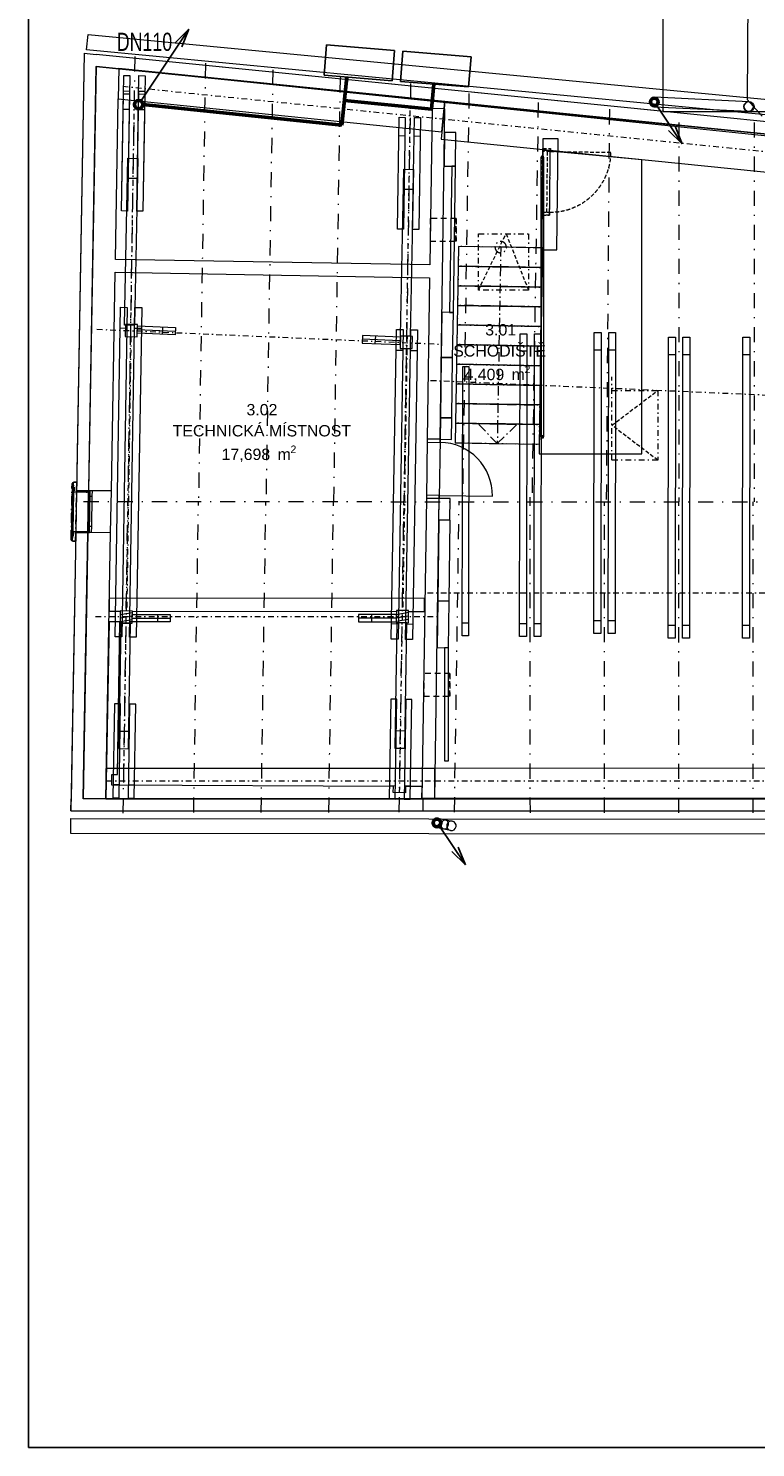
# Model space of a CAD drawing. Header units: millimetres. Extents: x 28262 to 240133, y -152087 to 56534.
# Tile 14 of 107: x 87129 to 96715, y -87529 to -68806. Entities that reach past the tile are written whole.
import ezdxf

# ---------------------------------------------------------------- set-up
doc = ezdxf.new("R2010")
doc.units = ezdxf.units.MM
doc.header["$MEASUREMENT"] = 0
for name, pattern in [('Čerchovaná', [450, 200, -117.5, 15, -117.5]), ('Čerchovaná M', [225, 125, -42.5, 15, -42.5]), ('Čerchovaná S', [175, 75, -42.5, 15, -42.5]), ('čárkovaná 3', [75, 50, -25]), ('Čárkovaná S', [125, 75, -50])]:
    doc.linetypes.add(name, pattern=pattern)
doc.layers.get('0').update_dxf_attribs({"lineweight": 9})
for name, color, linetype, lineweight in [('--KANAL', 6, 'Continuous', 50), ('--KANAL_DEST', 5, 'Continuous', 50), ('--KANAL_POPIS', 7, 'Continuous', 25), ('--písmo', 7, 'Continuous', 25), ('9._POHLED ZÁPADNÍ_1_2D prvky - obecné', 7, 'Continuous', 9), ('9._POHLED ZÁPADNÍ_1_Interiér - schodiště', 7, 'Continuous', 9), ('9._POHLED ZÁPADNÍ_1_Konstrukce - krov', 9, 'Continuous', 9), ('9._POHLED ZÁPADNÍ_1_Konstrukce - nosné', 9, 'Continuous', 9), ('9._POHLED ZÁPADNÍ_1_LINEA_TABLA', 9, 'Continuous', 9), ('9._POHLED ZÁPADNÍ_1_Nové_3D prvky fasada stavajici', 7, 'Continuous', 9), ('9._POHLED ZÁPADNÍ_1_Nové_Konstrukce - krov', 9, 'Continuous', 9), ('9._POHLED ZÁPADNÍ_1_Nové_Konstrukce - nosné', 7, 'Continuous', 9), ('9._POHLED ZÁPADNÍ_1_Nové_Kresby a obrázky', 9, 'Continuous', 9), ('9._POHLED ZÁPADNÍ_1_Nové_Otvory – Okna', 7, 'Continuous', 9), ('9._POHLED ZÁPADNÍ_1_Nové_Situace - terén', 7, 'Continuous', 9), ('9._POHLED ZÁPADNÍ_1_Nové_VÝTAH VAR 1', 7, 'Continuous', 9), ('9._POHLED ZÁPADNÍ_1_Otvory – Dveře', 7, 'Continuous', 9), ('9._POHLED ZÁPADNÍ_1_Výplně – Řezové', 7, 'Continuous', 9), ('9._POHLED ZÁPADNÍ_1_VÝTAH VAR 1', 7, 'Continuous', 9), ('9._POHLED ZÁPADNÍ_1_Zóny', 7, 'Continuous', 9)]:
    doc.layers.add(name, color=color, linetype=linetype, lineweight=lineweight)
doc.styles.add('GENEROVANÝ_STYL_1', font='arial.ttf')
doc.styles.add('styl2', font='ARIALUNI.ttf', dxfattribs={"width": 0.7, "height": 30})

msp = doc.modelspace()

# ---------------------------------------------------------------- linework, layer by layer
at = {"layer": '--KANAL'}
for p, q in [((91263, -70082), (91328, -69448)), ((92444, -69870), (92475, -69542)), ((88637, -69811), (91263, -70082)), ((91297, -69756), (92444, -69870))]:
    msp.add_line(p, q, dxfattribs=at)
msp.add_circle((88582, -69811), 55, dxfattribs=at)
at = {"layer": '--KANAL_DEST'}
for centre in [(95379, -69777), (92514, -79288)]:
    msp.add_circle(centre, 50, dxfattribs=at)
at = {"layer": '--KANAL_POPIS'}
for p, q in [((88613, -69765), (89245, -68818)), ((89245, -68818), (89066, -68995)), ((89245, -68818), (89150, -69051)), ((91060, -69025), (91028, -69423)), ((91957, -69097), (91060, -69025)), ((91925, -69496), (91957, -69097)), ((92067, -69108), (92035, -69507)), ((92964, -69181), (92067, -69108)), ((92932, -69579), (92964, -69181)), ((91028, -69423), (91925, -69496)), ((92035, -69507), (92932, -69579)), ((95407, -69819), (95748, -70330)), ((95748, -70330), (95568, -70153)), ((95748, -70330), (95653, -70096)), ((92550, -79329), (92891, -79840)), ((92891, -79840), (92712, -79663)), ((92891, -79840), (92796, -79607))]:
    msp.add_line(p, q, dxfattribs=at)
at = {"layer": '--písmo'}
for p, q in [((87129, -57829), (87129, -87529)), ((87129, -87529), (129129, -87529))]:
    msp.add_line(p, q, dxfattribs=at)
for p, q in [((88321, -69335), (88314, -69736)), ((92621, -69771), (88321, -69335)), ((88314, -69736), (92581, -70169)), ((92621, -69771), (92571, -70268)), ((92581, -70169), (92621, -69771)), ((97388, -70254), (92621, -69771)), ((92571, -70268), (97390, -70756)), ((93911, -70263), (93895, -71726)), ((94111, -70265), (93911, -70263)), ((94095, -71728), (94111, -70265)), ((92801, -71683), (92796, -71942)), ((93910, -71702), (92801, -71683)), ((93906, -71961), (93910, -71702)), ((93895, -71726), (94095, -71728)), ((92796, -71942), (92791, -72201)), ((92796, -71942), (93906, -71961)), ((93906, -71961), (92796, -71942)), ((93901, -72220), (93906, -71961)), ((92791, -72201), (92787, -72460)), ((92791, -72201), (93901, -72220)), ((93901, -72220), (92791, -72201)), ((93897, -72479), (93901, -72220)), ((92787, -72460), (92782, -72718)), ((92787, -72460), (93897, -72479)), ((93897, -72479), (92787, -72460)), ((93892, -72738), (93897, -72479)), ((88408, -72711), (88405, -72871)), ((88568, -72713), (88408, -72711)), ((88565, -72873), (88568, -72713)), ((92782, -72718), (92778, -72977)), ((92782, -72718), (93892, -72738)), ((93892, -72738), (92782, -72718)), ((93888, -72997), (93892, -72738)), ((88405, -72871), (88565, -72873)), ((92033, -72868), (92030, -73028)), ((92193, -72871), (92033, -72868)), ((92190, -73031), (92193, -72871)), ((92778, -72977), (92773, -73236)), ((92778, -72977), (93888, -72997)), ((93888, -72997), (92778, -72977)), ((93883, -73256), (93888, -72997)), ((92030, -73028), (92190, -73031)), ((92773, -73236), (92769, -73495)), ((92773, -73236), (93883, -73256)), ((93883, -73256), (92773, -73236)), ((93878, -73515), (93883, -73256)), ((92769, -73495), (92764, -73754)), ((92769, -73495), (93878, -73515)), ((93878, -73515), (92769, -73495)), ((93874, -73774), (93878, -73515)), ((92764, -73754), (92760, -74013)), ((92764, -73754), (93874, -73774)), ((93874, -73774), (92764, -73754)), ((93869, -74033), (93874, -73774)), ((92760, -74013), (92755, -74272)), ((92760, -74013), (93869, -74033)), ((93869, -74033), (92760, -74013)), ((93865, -74292), (93869, -74033)), ((92755, -74272), (93865, -74292)), ((87712, -74802), (87705, -74811)), ((87705, -74811), (87705, -74821)), ((87705, -74821), (87711, -74830)), ((87711, -74830), (87722, -74834)), ((87722, -74799), (87712, -74802)), ((87722, -74834), (87721, -74859)), ((87721, -74859), (87733, -74859)), ((87766, -74793), (87722, -74792)), ((87722, -74792), (87722, -74799)), ((87733, -74859), (87732, -74907)), ((87764, -74907), (87766, -74793)), ((87723, -74907), (87722, -74919)), ((87722, -74919), (87941, -74923)), ((87732, -74907), (87723, -74907)), ((87941, -74910), (87764, -74907)), ((87941, -74923), (87941, -74910)), ((87932, -75448), (87713, -75444)), ((87713, -75444), (87713, -75457)), ((87932, -75460), (87932, -75448)), ((87699, -75532), (87693, -75541)), ((87693, -75541), (87693, -75552)), ((87693, -75552), (87699, -75561)), ((87710, -75529), (87699, -75532)), ((87699, -75561), (87709, -75564)), ((87709, -75564), (87709, -75571)), ((87709, -75571), (87752, -75572)), ((87721, -75505), (87710, -75504)), ((87710, -75504), (87710, -75529)), ((87713, -75457), (87722, -75457)), ((87722, -75457), (87721, -75505)), ((87752, -75572), (87754, -75457)), ((87754, -75457), (87932, -75460)), ((88341, -76491), (88339, -76651)), ((88501, -76494), (88341, -76491)), ((88499, -76654), (88501, -76494)), ((91981, -76485), (91978, -76645)), ((92141, -76487), (91981, -76485)), ((92138, -76647), (92141, -76487)), ((88339, -76651), (88499, -76654)), ((91978, -76645), (92138, -76647)), ((92487, -78569), (88150, -78570)), ((88150, -78570), (88150, -78970)), ((92487, -78969), (92487, -78569)), ((88150, -78970), (92487, -78969)), ((108013, -78967), (92327, -78967)), ((92327, -78967), (92327, -79127)), ((108013, -78967), (92327, -78967)), ((92327, -78967), (92327, -79127)), ((92327, -79127), (108013, -79127)), ((92327, -79127), (108013, -79127))]:
    msp.add_line(p, q)
at = {"layer": '9._POHLED ZÁPADNÍ_1_2D prvky - obecné', "linetype": 'Continuous'}
for p, q in [((88021, -69305), (97303, -70269)), ((88151, -78972), (107842, -78966))]:
    msp.add_line(p, q, dxfattribs=at)
at = {"layer": '9._POHLED ZÁPADNÍ_1_2D prvky - obecné', "linetype": 'Čerchovaná'}
msp.add_line((87857, -75047), (107975, -75060), dxfattribs=at)
at = {"layer": '9._POHLED ZÁPADNÍ_1_Interiér - schodiště', "linetype": 'Čerchovaná M'}
for p, q in [((92801, -71683), (92796, -71942)), ((93910, -71702), (92801, -71683)), ((93355, -71692), (93351, -71951)), ((93355, -71692), (93351, -71951)), ((93906, -71961), (93910, -71702)), ((92796, -71942), (92791, -72201)), ((92796, -71942), (93906, -71961)), ((93906, -71961), (92796, -71942)), ((93351, -71951), (93314, -74023)), ((93351, -71951), (93314, -74023)), ((93901, -72220), (93906, -71961)), ((92791, -72201), (92787, -72460)), ((92791, -72201), (93901, -72220)), ((93901, -72220), (92791, -72201)), ((93897, -72479), (93901, -72220)), ((92787, -72460), (92782, -72718)), ((92787, -72460), (93897, -72479)), ((93897, -72479), (92787, -72460)), ((93892, -72738), (93897, -72479)), ((92782, -72718), (92778, -72977)), ((92782, -72718), (93892, -72738)), ((93892, -72738), (92782, -72718)), ((93888, -72997), (93892, -72738)), ((92778, -72977), (92773, -73236)), ((92778, -72977), (93888, -72997)), ((93888, -72997), (92778, -72977)), ((93883, -73256), (93888, -72997)), ((92773, -73236), (92769, -73495)), ((92773, -73236), (93883, -73256)), ((93883, -73256), (92773, -73236)), ((93878, -73515), (93883, -73256)), ((92769, -73495), (92764, -73754)), ((92769, -73495), (93878, -73515)), ((93878, -73515), (92769, -73495)), ((93874, -73774), (93878, -73515)), ((92764, -73754), (92760, -74013)), ((92764, -73754), (93874, -73774)), ((93874, -73774), (92764, -73754)), ((93869, -74033), (93874, -73774)), ((92760, -74013), (92755, -74272)), ((92760, -74013), (93869, -74033)), ((93869, -74033), (92760, -74013)), ((93310, -74282), (93064, -74028)), ((93310, -74282), (93064, -74028)), ((93314, -74023), (93310, -74282)), ((93314, -74023), (93310, -74282)), ((93564, -74036), (93310, -74282)), ((93564, -74036), (93310, -74282)), ((93865, -74292), (93869, -74033)), ((92755, -74272), (93865, -74292))]:
    msp.add_line(p, q, dxfattribs=at)
for start, end in [(0, 180), (0, 180), (180, 0), (180, 0)]:
    msp.add_arc((93355, -71692), 75, start, end, dxfattribs=at)
at = {"layer": '9._POHLED ZÁPADNÍ_1_Konstrukce - krov', "linetype": 'Čerchovaná'}
for p, q in [((88532, -69176), (88439, -75050)), ((89463, -69266), (89371, -75048)), ((90351, -69351), (90260, -75049)), ((91239, -69453), (91151, -75049)), ((92168, -69534), (92080, -75044)), ((88379, -79160), (88441, -75050)), ((89309, -79151), (89371, -75048)), ((90198, -79151), (90260, -75048)), ((91089, -79152), (91151, -75049)), ((92018, -79147), (92080, -75044))]:
    msp.add_line(p, q, dxfattribs=at)
at = {"layer": '9._POHLED ZÁPADNÍ_1_Konstrukce - krov', "linetype": 'Continuous'}
for p, q in [((88357, -71214), (88387, -69426)), ((88387, -69426), (88467, -69427)), ((88467, -69427), (88437, -71216)), ((88557, -71218), (88587, -69429)), ((88587, -69429), (88667, -69430)), ((88667, -69430), (88637, -71219)), ((88357, -71214), (88383, -69631)), ((88383, -69631), (88463, -69632)), ((88463, -69632), (88437, -71216)), ((88557, -71218), (88583, -69634)), ((88583, -69634), (88663, -69635)), ((88663, -69635), (88637, -71219)), ((88463, -69673), (88383, -69672)), ((88663, -69677), (88583, -69675)), ((88459, -69878), (88379, -69877)), ((88659, -69882), (88579, -69880)), ((91994, -71454), (92018, -69979)), ((92018, -69979), (92098, -69980)), ((92098, -69980), (92074, -71456)), ((92194, -71458), (92218, -69982)), ((92218, -69982), (92298, -69983)), ((92298, -69983), (92274, -71459)), ((92094, -70226), (92014, -70225)), ((92294, -70230), (92214, -70228)), ((88397, -72720), (88440, -70520)), ((88440, -70520), (88570, -70523)), ((88570, -70523), (88527, -72722)), ((92034, -72864), (92077, -70665)), ((92077, -70665), (92207, -70667)), ((92207, -70667), (92164, -72867)), ((88565, -70788), (88435, -70785)), ((92202, -70932), (92072, -70930)), ((88437, -71216), (88357, -71214)), ((88437, -71216), (88357, -71214)), ((88437, -71216), (88357, -71214)), ((88437, -71216), (88357, -71214)), ((88637, -71219), (88557, -71218)), ((88637, -71219), (88557, -71218)), ((88637, -71219), (88557, -71218)), ((88637, -71219), (88557, -71218)), ((92074, -71456), (91994, -71454)), ((92074, -71456), (91994, -71454)), ((92274, -71459), (92194, -71458)), ((92274, -71459), (92194, -71458)), ((88271, -76833), (88343, -72485)), ((88343, -72485), (88433, -72486)), ((88433, -72486), (88361, -76834)), ((88461, -76836), (88533, -72488)), ((88533, -72488), (88623, -72489)), ((88623, -72489), (88551, -76837)), ((88428, -72763), (88338, -72762)), ((88527, -72722), (88397, -72720)), ((88408, -72711), (88405, -72871)), ((88568, -72713), (88408, -72711)), ((88618, -72767), (88528, -72765)), ((88563, -72828), (88567, -72728)), ((89062, -72850), (88563, -72828)), ((88565, -72873), (88568, -72713)), ((88565, -72778), (89064, -72800)), ((88567, -72728), (89067, -72750)), ((88897, -72743), (88893, -72843)), ((89067, -72750), (89062, -72850)), ((91912, -76863), (91980, -72779)), ((91980, -72779), (92070, -72780)), ((92070, -72780), (92002, -76865)), ((92102, -76866), (92170, -72782)), ((92170, -72782), (92260, -72783)), ((92260, -72783), (92192, -76868)), ((88405, -72871), (88565, -72873)), ((91533, -72857), (91529, -72957)), ((91529, -72957), (92028, -72978)), ((92031, -72928), (91531, -72907)), ((92033, -72878), (91533, -72857)), ((91703, -72864), (91698, -72964)), ((92028, -72978), (92033, -72878)), ((92033, -72868), (92030, -73028)), ((92193, -72871), (92033, -72868)), ((92164, -72867), (92034, -72864)), ((92190, -73031), (92193, -72871)), ((92065, -73057), (91975, -73056)), ((92030, -73028), (92190, -73031)), ((92255, -73061), (92165, -73059)), ((88341, -76491), (88339, -76651)), ((88501, -76494), (88341, -76491)), ((88499, -76654), (88501, -76494)), ((88499, -76536), (88999, -76536)), ((88499, -76636), (88499, -76536)), ((88829, -76536), (88829, -76636)), ((88999, -76536), (88999, -76636)), ((91980, -76536), (91480, -76536)), ((91480, -76536), (91480, -76636)), ((91650, -76536), (91650, -76636)), ((91981, -76485), (91978, -76645)), ((91980, -76636), (91980, -76536)), ((92141, -76487), (91981, -76485)), ((92138, -76647), (92141, -76487)), ((88364, -76634), (88274, -76633)), ((88347, -76652), (88321, -78307)), ((88339, -76651), (88499, -76654)), ((88477, -76654), (88347, -76652)), ((88451, -78309), (88477, -76654)), ((88554, -76637), (88464, -76636)), ((88499, -76586), (88999, -76586)), ((88999, -76636), (88499, -76636)), ((91980, -76586), (91480, -76586)), ((91480, -76636), (91980, -76636)), ((92006, -76665), (91916, -76663)), ((91986, -76646), (91961, -78300)), ((91978, -76645), (92138, -76647)), ((92116, -76648), (91986, -76646)), ((92091, -78302), (92116, -76648)), ((92196, -76668), (92106, -76666)), ((88361, -76834), (88271, -76833)), ((88551, -76837), (88461, -76836)), ((92002, -76865), (91912, -76863)), ((92192, -76868), (92102, -76866)), ((91905, -77655), (91883, -78971)), ((91985, -77657), (91905, -77655)), ((91985, -77657), (91905, -77655)), ((91963, -78973), (91985, -77657)), ((92105, -77658), (92083, -78975)), ((92185, -77660), (92105, -77658)), ((92185, -77660), (92105, -77658)), ((92163, -78976), (92185, -77660)), ((88264, -77716), (88244, -78955)), ((88344, -77718), (88264, -77716)), ((88344, -77718), (88264, -77716)), ((88324, -78956), (88344, -77718)), ((88464, -77720), (88444, -78958)), ((88544, -77721), (88464, -77720)), ((88544, -77721), (88464, -77720)), ((88524, -78959), (88544, -77721)), ((92094, -78076), (91964, -78074)), ((88455, -78082), (88325, -78080)), ((88321, -78307), (88451, -78309)), ((91961, -78300), (92091, -78302)), ((88326, -78785), (88246, -78783)), ((88526, -78788), (88446, -78787)), ((91966, -78801), (91886, -78800)), ((92166, -78804), (92086, -78803)), ((88244, -78955), (88324, -78956)), ((88444, -78958), (88524, -78959)), ((91883, -78971), (91963, -78973)), ((92083, -78975), (92163, -78976))]:
    msp.add_line(p, q, dxfattribs=at)
at = {"layer": '9._POHLED ZÁPADNÍ_1_Konstrukce - krov', "linetype": 'Čerchovaná S'}
for p, q in [((88372, -69570), (92674, -70007)), ((88522, -69756), (88382, -78755)), ((92159, -69888), (92019, -78887)), ((88033, -72775), (92577, -72972)), ((88481, -72872), (88425, -76492)), ((92121, -72866), (92064, -76485)), ((88015, -76566), (92521, -76566)), ((88156, -78734), (92491, -78734))]:
    msp.add_line(p, q, dxfattribs=at)
at = {"layer": '9._POHLED ZÁPADNÍ_1_Konstrukce - nosné', "linetype": 'Continuous'}
for p, q in [((88021, -69305), (87923, -74903)), ((88021, -69305), (88321, -69335)), ((88321, -69335), (88314, -69736)), ((88321, -69335), (88314, -69736)), ((92621, -69771), (88321, -69335)), ((88276, -71854), (88314, -69736)), ((88314, -69736), (92581, -70169)), ((92450, -69863), (92420, -71927)), ((92620, -69865), (92450, -69863)), ((92556, -74227), (92620, -69865)), ((92615, -70179), (92609, -70623)), ((92765, -70181), (92615, -70179)), ((92759, -70625), (92765, -70181)), ((93911, -70263), (93895, -71726)), ((94095, -71728), (94111, -70265)), ((92609, -70623), (92759, -70625)), ((92420, -71927), (88276, -71854)), ((88223, -74908), (88273, -72024)), ((88273, -72024), (92417, -72097)), ((92417, -72097), (92386, -74225)), ((92581, -72551), (92572, -73146)), ((92731, -72554), (92581, -72551)), ((92722, -73148), (92731, -72554)), ((92572, -73146), (92722, -73148)), ((92561, -73943), (92556, -74227)), ((92710, -73945), (92561, -73943)), ((92706, -74229), (92710, -73945)), ((92556, -74227), (92386, -74225)), ((92556, -74227), (92706, -74229)), ((92375, -75005), (92317, -78969)), ((92545, -75007), (92375, -75005)), ((92487, -78971), (92545, -75007)), ((92539, -75007), (92535, -75291)), ((92689, -75009), (92539, -75007)), ((92685, -75293), (92689, -75009)), ((87913, -75453), (87851, -78969)), ((92535, -75291), (92685, -75293)), ((88151, -78974), (88213, -75458)), ((92353, -76328), (88195, -76323)), ((88195, -76323), (88195, -76493)), ((92353, -76498), (92353, -76328)), ((92526, -76357), (92517, -76974)), ((92676, -76360), (92526, -76357)), ((92667, -76977), (92676, -76360)), ((88195, -76493), (88341, -76494)), ((88501, -76494), (91981, -76498)), ((92141, -76498), (92353, -76498)), ((92517, -76974), (92667, -76977)), ((92487, -78569), (88150, -78570)), ((88151, -78974), (87851, -78969)), ((88150, -78970), (92487, -78969)), ((92317, -78969), (92487, -78971))]:
    msp.add_line(p, q, dxfattribs=at)
at = {"layer": '9._POHLED ZÁPADNÍ_1_Konstrukce - nosné', "linetype": 'čárkovaná 3'}
for p, q in [((93900, -71270), (93910, -70390)), ((93909, -70430), (93910, -70390)), ((93910, -70390), (94010, -70391)), ((93910, -70390), (94010, -70391)), ((93910, -70390), (94010, -70391)), ((94000, -71271), (94010, -70391)), ((94010, -70391), (94009, -70431)), ((94009, -70431), (93909, -70430)), ((93969, -70431), (93960, -71231)), ((94009, -70431), (93969, -70431)), ((94000, -71231), (94009, -70431)), ((94009, -70431), (94809, -70440)), ((93900, -71230), (94000, -71231)), ((93900, -71270), (93900, -71230)), ((94000, -71271), (93900, -71270)), ((93900, -71270), (94000, -71271)), ((93900, -71270), (94000, -71271)), ((93960, -71231), (94000, -71231)), ((94000, -71231), (94000, -71271))]:
    msp.add_line(p, q, dxfattribs=at)
msp.add_arc((94009, -70431), 800, 269.3523, 359.3523, dxfattribs=at)
at = {"layer": '9._POHLED ZÁPADNÍ_1_LINEA_TABLA', "linetype": 'Continuous'}
for p, q in [((93910, -70415), (93863, -74420)), ((95216, -70538), (93910, -70415)), ((95216, -74420), (95216, -70538)), ((93863, -74420), (95216, -74420))]:
    msp.add_line(p, q, dxfattribs=at)
at = {"layer": '9._POHLED ZÁPADNÍ_1_Nové_3D prvky fasada stavajici', "linetype": 'Continuous'}
for p, q in [((96627, -69775), (95382, -69715)), ((96627, -69775), (95382, -69715)), ((95376, -69840), (96621, -69900)), ((95376, -69840), (96621, -69900))]:
    msp.add_line(p, q, dxfattribs=at)
for centre, start, end in [((95379, -69777), 87.2292, 267.2292), ((95379, -69777), 87.2292, 267.2292), ((95379, -69777), 87.2292, 267.2292), ((95379, -69777), 267.2292, 87.2292), ((95379, -69777), 267.2292, 87.2292), ((95379, -69777), 267.2292, 87.2292), ((96624, -69837), 87.2292, 267.2292), ((96624, -69837), 87.2292, 267.2292), ((96624, -69837), 87.2292, 267.2292), ((96624, -69837), 267.2292, 87.2292), ((96624, -69837), 267.2292, 87.2292), ((96624, -69837), 267.2292, 87.2292)]:
    msp.add_arc(centre, 62.5, start, end, dxfattribs=at)
at = {"layer": '9._POHLED ZÁPADNÍ_1_Nové_Konstrukce - krov', "linetype": 'Continuous'}
for p, q in [((96649, -60056), (96605, -69744)), ((87897, -69087), (87916, -68888)), ((87916, -68888), (96877, -69746)), ((97080, -69967), (87897, -69087)), ((96605, -69744), (96804, -69965)), ((94584, -76788), (94589, -72818)), ((94589, -72818), (94679, -72819)), ((94679, -72819), (94674, -76788)), ((94774, -76789), (94779, -72819)), ((94779, -72819), (94869, -72819)), ((94869, -72819), (94864, -76789)), ((93605, -76827), (93610, -72835)), ((93610, -72835), (93700, -72835)), ((93700, -72835), (93695, -76827)), ((93795, -76827), (93800, -72836)), ((93800, -72836), (93890, -72836)), ((93890, -72836), (93885, -76827)), ((95563, -76851), (95568, -72881)), ((95568, -72881), (95658, -72881)), ((95658, -72881), (95653, -76851)), ((95753, -76851), (95758, -72881)), ((95758, -72881), (95848, -72881)), ((95848, -72881), (95843, -76851)), ((96543, -76851), (96548, -72881)), ((96548, -72881), (96638, -72881)), ((96638, -72881), (96633, -76851)), ((93699, -73066), (93609, -73066)), ((93889, -73067), (93799, -73067)), ((94678, -73050), (94588, -73049)), ((94868, -73050), (94778, -73050)), ((95658, -73112), (95568, -73112)), ((95848, -73112), (95758, -73112)), ((96638, -73112), (96548, -73112)), ((92849, -76818), (92854, -73268)), ((92849, -76818), (92854, -73268)), ((92854, -73268), (92934, -73268)), ((92854, -73268), (92934, -73268)), ((92934, -73268), (92929, -76818)), ((92934, -73268), (92929, -76818)), ((92934, -73435), (92854, -73435)), ((87705, -74821), (87693, -75541)), ((87712, -74802), (87705, -74811)), ((87712, -74802), (87705, -74811)), ((87705, -74811), (87705, -74821)), ((87705, -74811), (87705, -74821)), ((87705, -74821), (87711, -74830)), ((87705, -74821), (87711, -74830)), ((87721, -74859), (87710, -75504)), ((87711, -74830), (87722, -74834)), ((87711, -74830), (87722, -74834)), ((87722, -74799), (87712, -74802)), ((87722, -74799), (87712, -74802)), ((87722, -74834), (87721, -74859)), ((87722, -74834), (87721, -74859)), ((87721, -74859), (87733, -74859)), ((87721, -74859), (87733, -74859)), ((87722, -74792), (87722, -74799)), ((87722, -74792), (87766, -74793)), ((87766, -74793), (87722, -74792)), ((87722, -74792), (87722, -74799)), ((87733, -74859), (87732, -74907)), ((87733, -74859), (87732, -74907)), ((87766, -74793), (87764, -74907)), ((87764, -74907), (87766, -74793)), ((87722, -74919), (87713, -75444)), ((87723, -74907), (87722, -74919)), ((87723, -74907), (87722, -74919)), ((87722, -74919), (87941, -74923)), ((87722, -74919), (87941, -74923)), ((87723, -74907), (87732, -74907)), ((87732, -74907), (87723, -74907)), ((87764, -74907), (87941, -74910)), ((87941, -74910), (87764, -74907)), ((87941, -74923), (87932, -75448)), ((87941, -74910), (87941, -74923)), ((87941, -74923), (87941, -74910)), ((87713, -75444), (87932, -75448)), ((87713, -75457), (87713, -75444)), ((87713, -75444), (87713, -75457)), ((87713, -75444), (87932, -75448)), ((87932, -75448), (87932, -75460)), ((87932, -75448), (87932, -75460)), ((87693, -75541), (87699, -75532)), ((87699, -75532), (87693, -75541)), ((87693, -75552), (87693, -75541)), ((87693, -75541), (87693, -75552)), ((87699, -75561), (87693, -75552)), ((87693, -75552), (87699, -75561)), ((87699, -75532), (87710, -75529)), ((87710, -75529), (87699, -75532)), ((87709, -75564), (87699, -75561)), ((87699, -75561), (87709, -75564)), ((87709, -75571), (87709, -75564)), ((87709, -75564), (87709, -75571)), ((87752, -75572), (87709, -75571)), ((87709, -75571), (87752, -75572)), ((87710, -75504), (87721, -75505)), ((87710, -75529), (87710, -75504)), ((87710, -75504), (87710, -75529)), ((87710, -75504), (87721, -75505)), ((87722, -75457), (87713, -75457)), ((87713, -75457), (87722, -75457)), ((87721, -75505), (87722, -75457)), ((87722, -75457), (87721, -75505)), ((87754, -75457), (87752, -75572)), ((87754, -75457), (87752, -75572)), ((87932, -75460), (87754, -75457)), ((87754, -75457), (87932, -75460)), ((92929, -76651), (92849, -76651)), ((93695, -76660), (93605, -76660)), ((93885, -76660), (93795, -76660)), ((94674, -76622), (94584, -76622)), ((94864, -76622), (94774, -76622)), ((95654, -76684), (95564, -76684)), ((95844, -76685), (95754, -76685)), ((96633, -76684), (96543, -76684)), ((92929, -76818), (92849, -76818)), ((92929, -76818), (92849, -76818)), ((93695, -76827), (93605, -76827)), ((93885, -76827), (93795, -76827)), ((94674, -76788), (94584, -76788)), ((94864, -76789), (94774, -76789)), ((95653, -76851), (95563, -76851)), ((95843, -76851), (95753, -76851)), ((96633, -76851), (96543, -76851)), ((87689, -79428), (87690, -79228)), ((87690, -79228), (108193, -79248)), ((92606, -79370), (92502, -79350)), ((92693, -79387), (92502, -79350)), ((92693, -79387), (92502, -79350)), ((92526, -79227), (92630, -79247)), ((92526, -79227), (92717, -79264)), ((92526, -79227), (92717, -79264)), ((92573, -79311), (92575, -79300)), ((92573, -79322), (92573, -79311)), ((92575, -79332), (92573, -79322)), ((92575, -79300), (92578, -79290)), ((92577, -79342), (92575, -79332)), ((92581, -79350), (92577, -79342)), ((92578, -79290), (92582, -79280)), ((92586, -79357), (92581, -79350)), ((92582, -79280), (92587, -79271)), ((92592, -79363), (92586, -79357)), ((92587, -79271), (92593, -79263)), ((92599, -79367), (92592, -79363)), ((92593, -79263), (92599, -79256)), ((92599, -79256), (92607, -79251)), ((92606, -79370), (92599, -79367)), ((92614, -79370), (92606, -79370)), ((92607, -79251), (92615, -79248)), ((92622, -79369), (92614, -79370)), ((92615, -79248), (92622, -79247)), ((92622, -79247), (92630, -79247)), ((92630, -79366), (92622, -79369)), ((92630, -79247), (92637, -79250)), ((92637, -79361), (92630, -79366)), ((92637, -79250), (92644, -79254)), ((92644, -79354), (92637, -79361)), ((92644, -79254), (92650, -79260)), ((92650, -79346), (92644, -79354)), ((92650, -79260), (92655, -79267)), ((92655, -79337), (92650, -79346)), ((92655, -79267), (92659, -79276)), ((92659, -79327), (92655, -79337)), ((92659, -79276), (92662, -79285)), ((92662, -79317), (92659, -79327)), ((92662, -79285), (92663, -79295)), ((92663, -79306), (92662, -79317)), ((92663, -79295), (92663, -79306)), ((108193, -79448), (87689, -79428))]:
    msp.add_line(p, q, dxfattribs=at)
at = {"layer": '9._POHLED ZÁPADNÍ_1_Nové_Konstrukce - krov', "linetype": 'Čerchovaná'}
for p, q in [((92937, -69663), (92851, -75043)), ((93850, -69782), (93766, -75059)), ((94788, -69872), (94746, -75051)), ((95703, -70046), (95703, -75052)), ((96698, -70047), (96698, -75052)), ((92746, -79146), (92808, -75043)), ((93746, -79154), (93743, -74988)), ((94725, -79154), (94723, -75051)), ((95705, -79156), (95703, -75052)), ((96685, -79156), (96683, -75052))]:
    msp.add_line(p, q, dxfattribs=at)
at = {"layer": '9._POHLED ZÁPADNÍ_1_Nové_Konstrukce - krov', "linetype": 'Čerchovaná S'}
for p, q in [((92674, -70007), (96858, -70431)), ((92432, -73449), (107713, -74114)), ((92389, -76254), (107713, -76253)), ((92491, -78734), (107841, -78734))]:
    msp.add_line(p, q, dxfattribs=at)
at = {"layer": '9._POHLED ZÁPADNÍ_1_Nové_Konstrukce - krov', "linetype": 'Čerchovaná M'}
for p, q in [((87693, -75552), (87705, -74811)), ((87712, -74802), (87705, -74811)), ((87712, -74802), (87705, -74811)), ((87705, -74811), (87705, -74821)), ((87705, -74821), (87711, -74830)), ((87709, -75571), (87722, -74792)), ((87711, -74830), (87722, -74834)), ((87722, -74799), (87712, -74802)), ((87722, -74799), (87712, -74802)), ((87722, -74834), (87721, -74859)), ((87721, -74859), (87733, -74859)), ((87766, -74793), (87722, -74792)), ((87722, -74792), (87722, -74799)), ((87766, -74793), (87722, -74792)), ((87733, -74859), (87732, -74907)), ((87752, -75572), (87766, -74793)), ((87764, -74907), (87766, -74793)), ((87723, -74907), (87722, -74919)), ((87722, -74919), (87941, -74923)), ((87732, -74907), (87723, -74907)), ((87941, -74910), (87764, -74907)), ((87941, -74910), (87764, -74907)), ((87932, -75460), (87941, -74910)), ((87941, -74923), (87941, -74910)), ((87713, -75457), (87713, -75444)), ((87713, -75444), (87932, -75448)), ((87932, -75448), (87932, -75460)), ((87693, -75541), (87699, -75532)), ((87693, -75552), (87693, -75541)), ((87699, -75561), (87693, -75552)), ((87699, -75561), (87693, -75552)), ((87699, -75532), (87710, -75529)), ((87709, -75564), (87699, -75561)), ((87709, -75564), (87699, -75561)), ((87709, -75571), (87709, -75564)), ((87752, -75572), (87709, -75571)), ((87752, -75572), (87709, -75571)), ((87710, -75529), (87710, -75504)), ((87710, -75504), (87721, -75505)), ((87722, -75457), (87713, -75457)), ((87721, -75505), (87722, -75457)), ((87754, -75457), (87752, -75572)), ((87932, -75460), (87754, -75457)), ((87932, -75460), (87754, -75457))]:
    msp.add_line(p, q, dxfattribs=at)
at = {"layer": '9._POHLED ZÁPADNÍ_1_Nové_Konstrukce - krov', "linetype": 'Continuous'}
for centre, start, end in [((92514, -79288), 79.0063, 259.0063), ((92514, -79288), 79.0063, 259.0063), ((92514, -79288), 79.0063, 259.0063), ((92514, -79288), 79.0063, 259.0063), ((92514, -79288), 79.0063, 259.0063), ((92514, -79288), 259.0063, 79.0063), ((92514, -79288), 259.0063, 79.0063), ((92514, -79288), 259.0063, 79.0063), ((92514, -79288), 259.0063, 79.0063), ((92514, -79288), 259.0063, 79.0063), ((92705, -79325), 79.0063, 259.0063), ((92705, -79325), 79.0063, 259.0063), ((92705, -79325), 79.0063, 259.0063), ((92705, -79325), 259.0063, 79.0063), ((92705, -79325), 259.0063, 79.0063), ((92705, -79325), 259.0063, 79.0063)]:
    msp.add_arc(centre, 62.5, start, end, dxfattribs=at)
at = {"layer": '9._POHLED ZÁPADNÍ_1_Nové_Konstrukce - nosné', "linetype": 'Continuous'}
for p, q in [((87864, -69133), (87693, -78969)), ((87864, -69133), (87764, -74905)), ((87864, -69133), (88024, -69149)), ((87864, -69133), (88024, -69149)), ((97202, -70075), (88024, -69149)), ((95726, -69926), (88024, -69149)), ((87911, -75641), (88021, -69310)), ((87924, -74907), (88021, -69310)), ((88021, -69310), (97186, -70234)), ((88021, -69310), (95709, -70085)), ((97388, -70254), (92621, -69771)), ((92571, -70268), (97390, -70756)), ((87914, -74907), (87764, -74905)), ((87914, -74907), (87924, -74907)), ((87754, -75454), (87690, -79129)), ((87904, -75457), (87754, -75454)), ((87853, -78969), (87914, -75457)), ((87904, -75457), (87914, -75457)), ((87853, -78969), (87906, -75891)), ((107713, -78564), (92487, -78569)), ((87690, -79129), (87693, -78969)), ((92325, -78967), (87853, -78969)), ((92325, -78967), (87853, -78969)), ((108013, -78967), (92327, -78967)), ((108013, -78967), (92327, -78967)), ((92487, -78969), (107713, -78964)), ((87690, -79129), (92325, -79127)), ((87690, -79129), (87850, -79129)), ((87850, -79129), (92325, -79127)), ((92327, -79127), (108173, -79127)), ((92327, -79127), (108173, -79127))]:
    msp.add_line(p, q, dxfattribs=at)
at = {"layer": '9._POHLED ZÁPADNÍ_1_Nové_Kresby a obrázky', "linetype": 'Čárkovaná S'}
for p, q in [((92768, -71314), (92426, -71314)), ((92426, -71314), (92426, -71615)), ((92749, -71615), (92749, -71314)), ((92749, -71314), (92768, -71314)), ((92768, -71615), (92768, -71314)), ((92768, -71314), (92768, -71615)), ((92426, -71615), (92768, -71615)), ((92768, -71615), (92749, -71615)), ((92685, -77316), (92343, -77316)), ((92343, -77316), (92343, -77617)), ((92666, -77617), (92666, -77316)), ((92666, -77316), (92685, -77316)), ((92685, -77617), (92685, -77316)), ((92685, -77316), (92685, -77617)), ((92343, -77617), (92685, -77617)), ((92685, -77617), (92666, -77617))]:
    msp.add_line(p, q, dxfattribs=at)
at = {"layer": '9._POHLED ZÁPADNÍ_1_Nové_Kresby a obrázky', "linetype": 'Čerchovaná S'}
for p, q in [((93062, -71515), (93722, -71515)), ((93062, -72259), (93062, -71515)), ((93722, -71515), (93722, -72259)), ((93722, -72259), (93062, -72259)), ((94820, -74503), (94820, -73402)), ((94820, -73582), (95426, -73582)), ((95426, -73582), (95426, -74503)), ((95426, -74503), (94820, -74503))]:
    msp.add_line(p, q, dxfattribs=at)
at = {"layer": '9._POHLED ZÁPADNÍ_1_Nové_Kresby a obrázky', "linetype": 'čárkovaná 3'}
for p, q in [((93062, -72259), (93426, -71515)), ((93426, -71515), (93722, -72259)), ((94820, -74042), (95426, -73582)), ((95426, -74503), (94820, -74042))]:
    msp.add_line(p, q, dxfattribs=at)
at = {"layer": '9._POHLED ZÁPADNÍ_1_Nové_Otvory – Okna', "linetype": 'Continuous'}
for p, q in [((87764, -74905), (87754, -75454)), ((87914, -74907), (87764, -74905)), ((87913, -75453), (87923, -74903)), ((87914, -74907), (87924, -74907)), ((87924, -74907), (87914, -75457)), ((87921, -74978), (87914, -75378)), ((87923, -74903), (87921, -74978)), ((87921, -74978), (87971, -74979)), ((87923, -74903), (87973, -74904)), ((87923, -74903), (87973, -74904)), ((87964, -75379), (87971, -74979)), ((87971, -74979), (87973, -74904)), ((87973, -74904), (88223, -74908)), ((88213, -75458), (88223, -74908)), ((87914, -75378), (87913, -75453)), ((87913, -75453), (87963, -75454)), ((87913, -75453), (87963, -75454)), ((87964, -75379), (87914, -75378)), ((87963, -75454), (87964, -75379)), ((87904, -75457), (87754, -75454)), ((87904, -75457), (87914, -75457)), ((87963, -75454), (88213, -75458))]:
    msp.add_line(p, q, dxfattribs=at)
at = {"layer": '9._POHLED ZÁPADNÍ_1_Nové_Situace - terén', "linetype": 'Continuous'}
for p, q in [((92709, -70624), (92681, -72553)), ((92759, -70625), (92709, -70624)), ((92731, -72554), (92759, -70625)), ((92681, -72553), (92731, -72554)), ((92572, -73146), (92561, -73943)), ((92722, -73148), (92572, -73146)), ((92710, -73945), (92722, -73148)), ((92561, -73943), (92710, -73945)), ((92541, -75291), (92526, -76357)), ((92691, -75294), (92541, -75291)), ((92676, -76360), (92691, -75294)), ((92526, -76357), (92676, -76360)), ((88192, -76636), (88151, -78972)), ((88192, -76636), (88151, -78972)), ((88335, -76636), (88192, -76636)), ((88335, -76636), (88192, -76636)), ((88303, -78650), (88335, -76636)), ((88303, -78650), (88335, -76636)), ((92666, -76977), (92616, -76977)), ((92616, -76977), (92616, -78469)), ((92666, -78469), (92666, -76977)), ((92616, -78469), (92666, -78469)), ((88231, -78790), (88231, -78650)), ((88231, -78650), (88303, -78650)), ((88231, -78790), (88231, -78650)), ((88231, -78650), (88303, -78650)), ((91940, -78805), (88231, -78790)), ((91940, -78805), (88231, -78790)), ((91939, -78886), (91940, -78805)), ((91939, -78886), (91940, -78805)), ((92100, -78806), (92099, -78889)), ((92100, -78806), (92099, -78889)), ((92320, -78807), (92100, -78806)), ((92320, -78807), (92100, -78806)), ((92317, -78969), (92320, -78807)), ((92317, -78969), (92320, -78807)), ((88151, -78972), (92433, -78970)), ((88151, -78972), (92433, -78970)), ((92099, -78889), (91939, -78886)), ((92099, -78889), (91939, -78886)), ((92433, -78970), (92317, -78969)), ((92433, -78970), (92317, -78969))]:
    msp.add_line(p, q, dxfattribs=at)
at = {"layer": '9._POHLED ZÁPADNÍ_1_Nové_VÝTAH VAR 1', "linetype": 'Continuous'}
for p, q in [((95492, -67774), (95492, -69904)), ((95492, -69904), (97203, -69904)), ((93925, -70503), (93885, -70503)), ((93885, -70503), (93885, -74195)), ((93925, -70503), (93885, -70503)), ((93885, -70503), (93885, -74195)), ((93918, -70491), (93893, -70491)), ((93893, -70491), (93893, -70516)), ((93893, -70516), (93918, -70516)), ((93918, -70516), (93918, -70491)), ((93925, -74195), (93925, -70503)), ((93925, -74195), (93925, -70503)), ((93885, -74195), (93925, -74195)), ((93885, -74195), (93925, -74195)), ((93918, -74183), (93893, -74183)), ((93893, -74183), (93893, -74208)), ((93893, -74208), (93918, -74208)), ((93918, -74208), (93918, -74183)), ((88223, -74908), (87923, -74903)), ((87913, -75453), (88213, -75458))]:
    msp.add_line(p, q, dxfattribs=at)
msp.add_circle((96628, -69838), 66.9, dxfattribs=at)
at = {"layer": '9._POHLED ZÁPADNÍ_1_Otvory – Dveře', "linetype": 'Continuous'}
for p, q in [((92386, -74225), (92375, -75005)), ((92386, -74225), (92386, -74265)), ((92556, -74227), (92386, -74225)), ((92556, -74227), (92386, -74225)), ((92556, -74227), (92386, -74225)), ((92386, -74265), (92556, -74267)), ((92556, -74227), (92545, -75007)), ((92556, -74267), (92556, -74227)), ((92376, -74965), (92375, -75005)), ((92375, -75005), (92545, -75007)), ((92545, -75007), (92375, -75005)), ((92545, -75007), (92375, -75005)), ((92546, -74967), (92376, -74965)), ((92545, -75007), (92546, -74967)), ((92546, -74967), (93246, -74977))]:
    msp.add_line(p, q, dxfattribs=at)
msp.add_arc((92546, -74967), 700, 359.1648, 89.1648, dxfattribs=at)
at = {"layer": '9._POHLED ZÁPADNÍ_1_Výplně – Řezové', "linetype": 'Continuous'}
for p, q in [((88340, -76538), (88501, -76510)), ((88340, -76584), (88500, -76556)), ((88341, -76492), (88348, -76491)), ((91979, -76582), (92140, -76554)), ((91980, -76536), (92140, -76508)), ((91981, -76490), (92010, -76485)), ((88339, -76630), (88500, -76602)), ((88467, -76653), (88499, -76647)), ((91979, -76628), (92139, -76600)), ((92129, -76647), (92138, -76645))]:
    msp.add_line(p, q, dxfattribs=at)
at = {"layer": '9._POHLED ZÁPADNÍ_1_VÝTAH VAR 1', "linetype": 'Continuous'}
for p, q in [((91060, -69025), (91028, -69423)), ((91957, -69097), (91060, -69025)), ((91925, -69496), (91957, -69097)), ((91028, -69423), (91925, -69496))]:
    msp.add_line(p, q, dxfattribs=at)

# ---------------------------------------------------------------- texts
at = {"layer": '--KANAL_POPIS', "style": 'styl2', "width": 0.7}
msp.add_text('DN110', height=240, dxfattribs=at).set_placement((88294, -69103))
at = {"layer": '9._POHLED ZÁPADNÍ_1_Zóny', "style": 'GENEROVANÝ_STYL_1'}
for s, height, p in [('3.01', 150, (93151, -72857)), ('SCHODIŠTĚ', 150, (92730, -73135)), ('4,409', 150, (92878, -73446)), (' m', 150, (93441, -73446)), ('2', 99, (93670, -73354)), ('3.02', 150, (90004, -73911)), ('TECHNICKÁ MÍSTNOST', 150, (89031, -74189)), ('2', 99, (90584, -74408)), ('17,698', 150, (89676, -74500)), (' m', 150, (90356, -74500))]:
    msp.add_text(s, height=height, dxfattribs=at).set_placement(p)

doc.saveas('drawing.dxf')
